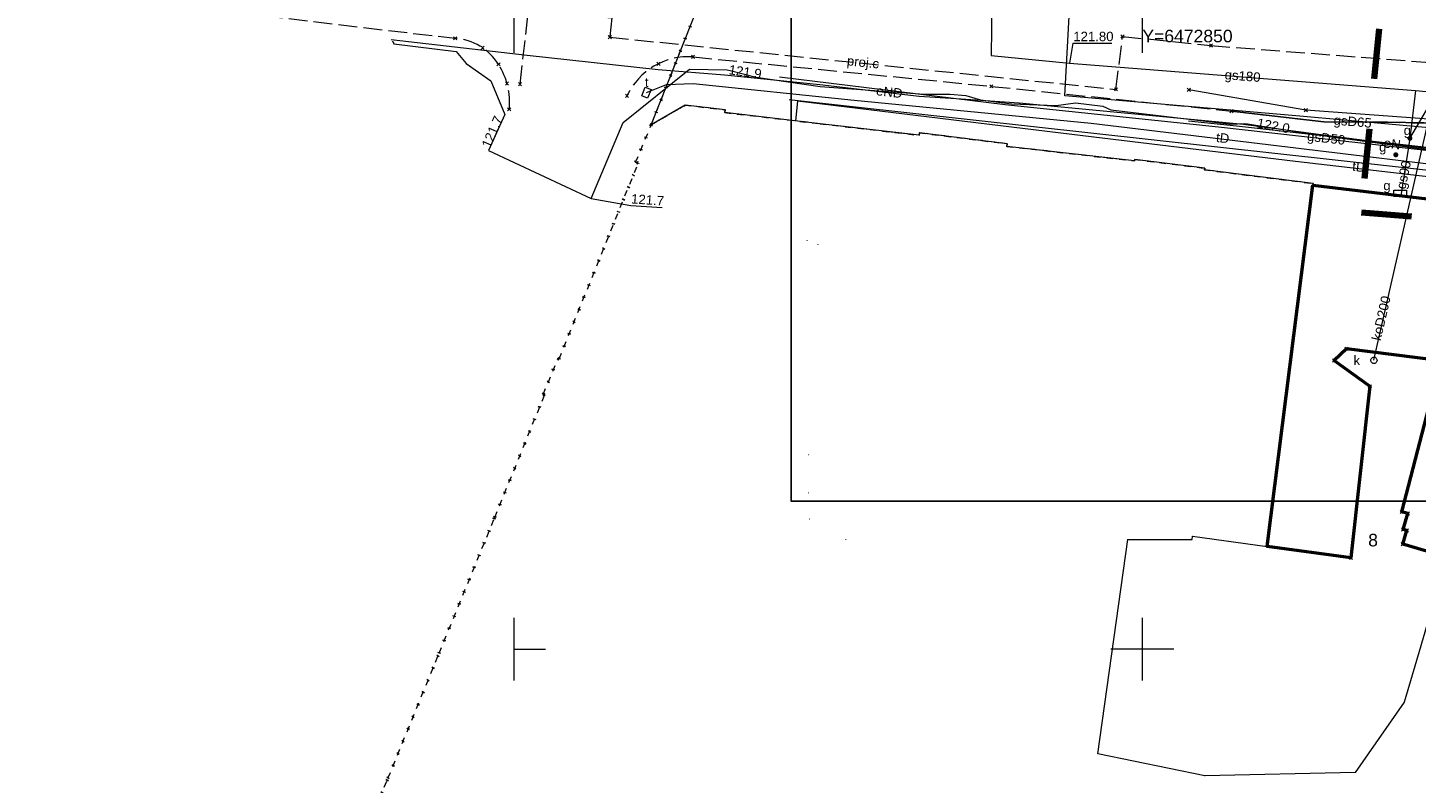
# Model space of a CAD drawing. Extents: x 6472695 to 6473494, y 5822279 to 5823456.
# Tile 5 of 51: x 6472761 to 6472872, y 5822539 to 5822599. Entities that reach past the tile are written whole.
import ezdxf
from ezdxf.enums import TextEntityAlignment as Align

# ---------------------------------------------------------------- set-up
doc = ezdxf.new("R2010")
doc.units = 0
for name, pattern in [('KROPK2', [1, 0.05, -0.95]), ('PRZER1-1', [1, 0.5, -0.5]), ('PRZER2-1', [1.5, 1, -0.5]), ('PRZER3-1', [2, 1.5, -0.5])]:
    doc.linetypes.add(name, pattern=pattern)
doc.layers.get('0').update_dxf_attribs({"linetype": 'CONTINUOUS'})
for name, color, linetype, lineweight in [('EGBU', 7, 'CONTINUOUS', 50), ('EGDE', 7, 'CONTINUOUS', 18), ('EGDE_O', 7, 'CONTINUOUS', 18), ('EGPG', 7, 'CONTINUOUS', 18), ('GESJAE', 7, 'CONTINUOUS', 50), ('GSPPRB', 7, 'CONTINUOUS', 18), ('GUPPRZ_O', 7, 'CONTINUOUS', 18), ('OTKC', 7, 'CONTINUOUS', 18), ('OTKJ', 7, 'CONTINUOUS', 18), ('OTKK', 7, 'CONTINUOUS', 25), ('Ramka sekcyjna', 7, 'CONTINUOUS', 18), ('SUPW', 7, 'CONTINUOUS', 18), ('SUPW_O', 7, 'CONTINUOUS', 18)]:
    doc.layers.add(name, color=color, linetype=linetype, lineweight=lineweight)
for name, color, linetype, lineweight, true_color in [('EGUG', 7, 'CONTINUOUS', 18, 0x008000), ('SUCP', 7, 'CONTINUOUS', 18, 0xd200d2), ('SUCP_O', 7, 'CONTINUOUS', 18, 0xd200d2), ('SUEP', 1, 'CONTINUOUS', 18, 0xff0000), ('SUEP_O', 1, 'CONTINUOUS', 18, 0xff0000), ('SUGP', 7, 'CONTINUOUS', 18, 0xbfbf00), ('SUGP_O', 7, 'CONTINUOUS', 18, 0xbfbf00), ('SUGS', 7, 'CONTINUOUS', 18, 0xbfbf00), ('SUGS_O', 7, 'CONTINUOUS', 18, 0xbfbf00), ('SUGW', 7, 'CONTINUOUS', 18, 0xbfbf00), ('SUGW_O', 7, 'CONTINUOUS', 18, 0xbfbf00), ('SUKP', 7, 'CONTINUOUS', 18, 0x803300), ('SUKP_O', 7, 'CONTINUOUS', 18, 0x803300), ('SUTP', 7, 'CONTINUOUS', 18, 0xff9100), ('SUTP_O', 7, 'CONTINUOUS', 18, 0xff9100)]:
    doc.layers.add(name, color=color, linetype=linetype, lineweight=lineweight, true_color=true_color)
doc.styles.add('Arial', font='Arial')

# ---------------------------------------------------------------- blocks, each defined once
blk = doc.blocks.new('D_GSPPRB0')
at = {"color": 0, "lineweight": 18}
for points in [[(-0.12726, -0.12726), (0.12726, 0.12726)], [(-0.12726, 0.12726), (0.12726, -0.12726)]]:
    blk.add_lwpolyline(points, dxfattribs=at)
blk = doc.blocks.new('D_GUPGZA1')
blk.add_hatch(color=0).paths.add_polyline_path([(-0.2, 0), (-0.193185, -0.051764), (-0.173205, -0.1), (-0.141421, -0.141421), (-0.1, -0.173205), (-0.051764, -0.193185), (0, -0.2), (0.051764, -0.193185), (0.1, -0.173205), (0.141421, -0.141421), (0.173205, -0.1), (0.193185, -0.051764), (0.2, 0), (0.193185, 0.051764), (0.173205, 0.1), (0.141421, 0.141421), (0.1, 0.173205), (0.051764, 0.193185), (0, 0.2), (-0.051764, 0.193185), (-0.1, 0.173205), (-0.141421, 0.141421), (-0.173205, 0.1), (-0.193185, 0.051764)])
blk = doc.blocks.new('D_GUPIWZ1_1')
at = {"color": 0}
blk.add_lwpolyline([(0, 0.25), (0.064705, 0.241481), (0.125, 0.216506), (0.176777, 0.176777), (0.216506, 0.125), (0.241481, 0.064705), (0.25, 0), (0.241481, -0.064705), (0.216506, -0.125), (0.176777, -0.176777), (0.125, -0.216506), (0.064705, -0.241481), (0, -0.25), (-0.064705, -0.241481), (-0.125, -0.216506), (-0.176777, -0.176777), (-0.216506, -0.125), (-0.241481, -0.064705), (-0.25, 0), (-0.241481, 0.064705), (-0.216506, 0.125), (-0.176777, 0.176777), (-0.125, 0.216506), (-0.064705, 0.241481)], close=True, dxfattribs=at)
blk = doc.blocks.new('D_GUPIWZ1_3')
at = {"color": 0}
blk.add_lwpolyline([(0.375, -0.25), (-0.375, -0.25), (-0.375, 0.25), (0.375, 0.25)], close=True, dxfattribs=at)
blk = doc.blocks.new('D_GEPPGD1_2')
blk.add_hatch(color=0).paths.add_polyline_path([(0, -0.045), (0.013906, -0.042798), (0.02645, -0.036406), (0.036406, -0.02645), (0.042798, -0.013906), (0.045, 0), (0.042798, 0.013906), (0.036406, 0.02645), (0.02645, 0.036406), (0.013906, 0.042798), (0, 0.045), (-0.013906, 0.042798), (-0.02645, 0.036406), (-0.036406, 0.02645), (-0.042798, 0.013906), (-0.045, 0), (-0.042798, -0.013906), (-0.036406, -0.02645), (-0.02645, -0.036406), (-0.013906, -0.042798)])
blk = doc.blocks.new('D_GUPGSG1')
at = {"color": 0}
blk.add_lwpolyline([(-0.5, -0.25), (-0.5, 0.25), (0.5, 0.25), (0.5, -0.25)], close=True, dxfattribs=at)

msp = doc.modelspace()

# ---------------------------------------------------------------- linework, layer by layer
at = {"color": 255}
msp.add_lwpolyline([(6472822.06, 5822771.79), (6473122.06, 5822771.79), (6473122.06, 5822561.79), (6472822.06, 5822561.79)], close=True, dxfattribs=at)
at = {"linetype": 'PRZER1-1', "lineweight": 211, "ltscale": 8, "elevation": 10.04}
msp.add_lwpolyline([(6472903.41, 5822616.65), (6472870.37, 5822615.35), (6472867.43, 5822584.77), (6472899.01, 5822582.35)], dxfattribs=at)
at = {"layer": 'EGBU', "linetype": 'Continuous', "lineweight": 50}
msp.add_lwpolyline([(6472863.57, 5822586.95), (6472881.1, 5822584.87), (6472878.69, 5822572.4), (6472877.56, 5822568.56), (6472874.5, 5822557.26), (6472870.73, 5822558.36), (6472871.05, 5822559.46), (6472870.76, 5822559.54), (6472871.13, 5822560.81), (6472870.64, 5822560.93), (6472873.35, 5822571.38), (6472874.56, 5822572.86), (6472873.77, 5822572.96), (6472866.25, 5822573.92), (6472865.26, 5822572.99), (6472868.1, 5822570.94), (6472866.6, 5822557.27), (6472859.94, 5822558.18)], close=True, dxfattribs=at)
at = {"layer": 'EGDE', "linetype": 'Continuous', "lineweight": 18}
msp.add_lwpolyline([(6472881.1, 5822584.87), (6472863.57, 5822586.95), (6472863.59, 5822587.09), (6472854.94, 5822588.18), (6472854.96, 5822588.31), (6472849.39, 5822589), (6472849.38, 5822588.89), (6472839.21, 5822590.05), (6472839.23, 5822590.26), (6472832.25, 5822591.13), (6472832.23, 5822590.93), (6472824.35, 5822591.85), (6472816.77, 5822592.74), (6472816.79, 5822592.96), (6472813.62, 5822593.33), (6472810.91, 5822591.76), (6472818.04, 5822609.8), (6472835.53, 5822610.22), (6472852.86, 5822610.98), (6472869.89, 5822612.25), (6472872.52, 5822612.46)], dxfattribs=at)
msp.add_lwpolyline([(6472881.1, 5822584.87), (6472878.69, 5822572.4), (6472877.56, 5822568.56), (6472874.5, 5822557.26), (6472873.31, 5822554.18), (6472872.02, 5822549.81), (6472871.12, 5822546.76), (6472870.83, 5822545.79), (6472866.93, 5822540.17), (6472854.97, 5822539.92), (6472846.46, 5822541.67), (6472848.84, 5822558.74), (6472853.95, 5822558.75), (6472854, 5822558.99), (6472859.94, 5822558.18), (6472863.57, 5822586.95)], close=True, dxfattribs=at)
at = {"layer": 'EGUG', "linetype": 'PRZER1-1', "lineweight": 18}
for points in [[(6472881.1, 5822584.87), (6472863.57, 5822586.95), (6472863.59, 5822587.09), (6472854.94, 5822588.18), (6472854.96, 5822588.31), (6472849.39, 5822589), (6472849.38, 5822588.89), (6472839.21, 5822590.05), (6472839.23, 5822590.26), (6472832.25, 5822591.13), (6472832.23, 5822590.93), (6472824.35, 5822591.85), (6472816.77, 5822592.74), (6472816.79, 5822592.96), (6472813.62, 5822593.33), (6472810.91, 5822591.76), (6472818.04, 5822609.8), (6472835.53, 5822610.22), (6472852.86, 5822610.98), (6472869.89, 5822612.25), (6472872.52, 5822612.46)], [(6472785.46, 5822528.85), (6472789.96, 5822539.72), (6472794.03, 5822549.68), (6472798.46, 5822560.5), (6472802.42, 5822570.25), (6472802.32, 5822570.29), (6472803.48, 5822573.16), (6472803.58, 5822573.12), (6472809.87, 5822588.7), (6472809.67, 5822588.78), (6472810.91, 5822591.76), (6472813.62, 5822593.33), (6472816.79, 5822592.96), (6472816.77, 5822592.74), (6472824.35, 5822591.85), (6472832.23, 5822590.93), (6472832.25, 5822591.13), (6472839.23, 5822590.26), (6472839.21, 5822590.05), (6472849.38, 5822588.89), (6472849.39, 5822589), (6472854.96, 5822588.31), (6472854.94, 5822588.18), (6472863.59, 5822587.09), (6472863.57, 5822586.95), (6472881.1, 5822584.87)]]:
    msp.add_lwpolyline(points, dxfattribs=at)
at = {"layer": 'GESJAE', "linetype": 'KROPK2', "lineweight": 50, "elevation": 10.22}
msp.add_lwpolyline([(6472785.46, 5822528.85), (6472789.96, 5822539.72), (6472794.03, 5822549.68), (6472798.46, 5822560.5), (6472802.42, 5822570.25), (6472802.32, 5822570.29), (6472803.48, 5822573.16), (6472803.58, 5822573.12), (6472809.87, 5822588.7), (6472809.67, 5822588.78), (6472810.91, 5822591.76), (6472818.04, 5822609.8), (6472835.53, 5822610.22), (6472852.86, 5822610.98), (6472869.89, 5822612.25), (6472872.52, 5822612.46)], dxfattribs=at)
at = {"layer": 'GUPPRZ_O', "linetype": 'Continuous', "lineweight": 13, "elevation": 10.8, "flags": 128}
for points in [[(6472844.22, 5822596.68), (6472844.5, 5822598.26), (6472847.58, 5822598.26)], [(6472871.29, 5822590.69), (6472874.21, 5822595.64), (6472877.29, 5822595.64)], [(6472806.13, 5822585.91), (6472809.28, 5822585.34), (6472811.79, 5822585.17)]]:
    msp.add_lwpolyline(points, dxfattribs=at)
at = {"layer": 'OTKC', "linetype": 'PRZER2-1', "lineweight": 18, "elevation": 10.18}
msp.add_lwpolyline([(6472885.22, 5822606.38, -0.000024), (6472894.96, 5822608.1)], format="xyb", dxfattribs=at)
for points in [[(6472857.1, 5822592.86), (6472864.43, 5822592.01), (6472869.5, 5822591.98), (6472875.29, 5822591.86)], [(6472881.1, 5822584.87), (6472863.57, 5822586.95)]]:
    msp.add_lwpolyline(points, dxfattribs=at)
at = {"layer": 'OTKJ', "linetype": 'PRZER3-1', "lineweight": 18, "elevation": 10.18}
for points in [[(6472737.57, 5822619.55, -0.209827), (6472736.09, 5822616.51, -0.205269), (6472732.01, 5822615.41), (6472726.59, 5822616.06), (6472716, 5822617.3), (6472701.08, 5822619.07), (6472695.21, 5822610.49), (6472727.24, 5822606.72), (6472754.25, 5822603.52), (6472784.03, 5822599.99), (6472795.31, 5822598.66, -0.24194), (6472798.75, 5822596.59, -0.168015), (6472799.61, 5822593)], [(6472808.98, 5822594.07, -0.30902), (6472814.24, 5822597.18), (6472837.98, 5822594.83), (6472857.1, 5822592.86), (6472864.43, 5822592.01), (6472869.5, 5822591.98), (6472875.29, 5822591.86)]]:
    msp.add_lwpolyline(points, format="xyb", dxfattribs=at)
at = {"layer": 'OTKK', "linetype": 'Continuous', "lineweight": 25, "elevation": 10.18}
msp.add_lwpolyline([(6472857.1, 5822592.86), (6472864.43, 5822592.01), (6472869.5, 5822591.98), (6472875.29, 5822591.86)], dxfattribs=at)
at = {"layer": 'Ramka sekcyjna', "linetype": 'Continuous', "lineweight": 18, "elevation": 100, "flags": 128}
for points in [[(6472800, 5822597.5), (6472800, 5822602.5)], [(6472850, 5822597.5), (6472850, 5822602.5)], [(6472800, 5822547.5), (6472800, 5822552.5)], [(6472850, 5822547.5), (6472850, 5822552.5)], [(6472800, 5822550), (6472802.5, 5822550)], [(6472852.5, 5822550), (6472847.5, 5822550)]]:
    msp.add_lwpolyline(points, dxfattribs=at)
at = {"layer": 'SUCP', "linetype": 'PRZER3-1', "lineweight": 18, "elevation": 10.14}
msp.add_lwpolyline([(6472800.47, 5822595), (6472801.13, 5822600.71), (6472807.77, 5822600.3), (6472807.62, 5822598.75), (6472847.9, 5822594.59), (6472848.42, 5822598.81), (6472855.46, 5822598.08), (6472892.5, 5822595.21), (6472892.88, 5822604.75), (6472898.71, 5822604.84)], dxfattribs=at)
at = {"layer": 'SUEP', "linetype": 'Continuous', "lineweight": 18, "elevation": 10.14}
for points in [[(6472918.34, 5822574.32), (6472906.91, 5822580.94), (6472906.73, 5822582.38), (6472906.58, 5822584.32), (6472905.07, 5822584.91), (6472902.02, 5822585.83), (6472897.54, 5822587.05), (6472897.06, 5822587.15), (6472893.21, 5822586.76), (6472890.34, 5822587.84), (6472884.74, 5822588.05), (6472878.62, 5822589.11), (6472877.24, 5822589.27), (6472863.41, 5822591.07), (6472858.05, 5822591.8), (6472840.2, 5822593.5), (6472835.19, 5822593.83), (6472832.24, 5822594.02), (6472824.33, 5822594.94), (6472816.75, 5822595.72), (6472811.46, 5822596.15), (6472801.04, 5822597.3), (6472790.22, 5822598.54)], [(6472790.31, 5822598.46), (6472790.43, 5822598.21), (6472795.39, 5822597.61), (6472796.19, 5822596.66), (6472798.15, 5822595.28), (6472799.25, 5822592.59), (6472797.96, 5822589.72), (6472806.13, 5822585.91), (6472808.67, 5822591.95), (6472813.95, 5822596.21), (6472816.96, 5822596.16), (6472817.2, 5822596.1), (6472819.26, 5822595.57), (6472824.36, 5822594.82), (6472832.63, 5822594.21), (6472834.7, 5822594.2), (6472835.95, 5822594.1), (6472837.11, 5822593.75), (6472839.59, 5822593.44), (6472843.13, 5822593.3), (6472844.67, 5822593.52), (6472846.86, 5822593.25), (6472847.5, 5822592.97), (6472857.06, 5822591.81), (6472858.12, 5822591.88), (6472858.37, 5822591.84), (6472863.91, 5822590.98), (6472875.85, 5822589.37)]]:
    msp.add_lwpolyline(points, dxfattribs=at)
at = {"layer": 'SUGP', "linetype": 'Continuous', "lineweight": 18, "elevation": 10.14}
for points in [[(6472892.99, 5822589.72), (6472881.62, 5822590.77), (6472873.12, 5822591.51), (6472862.53, 5822592.45), (6472843.84, 5822594.08), (6472844.36, 5822603.84)], [(6472838.03, 5822601.54), (6472837.97, 5822597.28), (6472844.21, 5822596.68), (6472871.73, 5822594.49), (6472890.15, 5822592.74)], [(6472893.71, 5822589.49), (6472882.38, 5822590.44), (6472882.24, 5822588.64), (6472856.06, 5822591.57), (6472839.08, 5822593.36), (6472821.13, 5822595.55)], [(6472871.73, 5822594.49), (6472871.29, 5822590.69)], [(6472888.26, 5822588.22), (6472857.48, 5822591.66), (6472853.67, 5822592.05)], [(6472871.29, 5822590.69), (6472870.58, 5822586.12)]]:
    msp.add_lwpolyline(points, dxfattribs=at)
at = {"layer": 'SUKP', "linetype": 'Continuous', "lineweight": 18, "elevation": 10.14}
for points in [[(6472917, 5822588.08), (6472881.62, 5822591.55), (6472872.81, 5822592.23), (6472863.01, 5822592.94), (6472853.7, 5822594.56)], [(6472868.43, 5822573.01), (6472872.81, 5822592.23)]]:
    msp.add_lwpolyline(points, dxfattribs=at)
at = {"layer": 'SUTP', "linetype": 'Continuous', "lineweight": 18, "elevation": 10.14}
for points in [[(6472810.53, 5822594.33), (6472812.13, 5822594.99), (6472814.25, 5822595.07), (6472827.05, 5822593.73), (6472845.92, 5822591.91), (6472866.84, 5822589.37), (6472876.53, 5822588.22), (6472889.64, 5822586.5), (6472901.21, 5822584.91), (6472904.08, 5822584.46), (6472904.28, 5822583.81)], [(6472905.72, 5822579.32), (6472907.9, 5822583.64), (6472904.24, 5822584.65), (6472821.9, 5822593.75)], [(6472904.28, 5822583.81), (6472900.99, 5822584.22), (6472885.55, 5822586.13), (6472862.18, 5822588.84), (6472845.26, 5822590.88), (6472822.56, 5822593.65), (6472822.39, 5822592.08)]]:
    msp.add_lwpolyline(points, dxfattribs=at)

# ---------------------------------------------------------------- block references
at = {"layer": 'EGPG', "linetype": 'Continuous', "lineweight": 18}
for p in [(6472813.62, 5822593.33), (6472816.77, 5822592.74), (6472816.79, 5822592.96), (6472810.91, 5822591.76), (6472824.35, 5822591.85), (6472832.23, 5822590.93), (6472832.25, 5822591.13), (6472839.23, 5822590.26), (6472839.21, 5822590.05), (6472809.67, 5822588.78), (6472809.87, 5822588.7), (6472849.38, 5822588.89), (6472849.39, 5822589), (6472854.94, 5822588.18), (6472854.96, 5822588.31), (6472863.57, 5822586.95), (6472863.59, 5822587.09), (6472823.31, 5822582.56), (6472824.18, 5822582.24), (6472803.48, 5822573.16), (6472803.58, 5822573.12), (6472802.32, 5822570.29), (6472802.42, 5822570.25), (6472823.44, 5822565.48), (6472823.42, 5822562.45), (6472798.46, 5822560.5), (6472823.51, 5822560.37), (6472826.4, 5822558.74), (6472848.84, 5822558.74), (6472853.95, 5822558.75), (6472854, 5822558.99), (6472859.94, 5822558.18), (6472794.03, 5822549.68), (6472871.12, 5822546.76), (6472870.83, 5822545.79), (6472846.46, 5822541.67), (6472789.96, 5822539.72), (6472854.97, 5822539.92), (6472866.93, 5822540.17)]:
    msp.add_blockref('D_GEPPGD1_2', p, dxfattribs=at)
at = {"layer": 'GSPPRB', "linetype": 'Continuous', "lineweight": 18}
for p in [(6472795.31, 5822598.66, 10.28), (6472797.5, 5822597.9, 10.28), (6472807.62, 5822598.75, 10.28), (6472848.42, 5822598.81, 10.28), (6472855.46, 5822598.08, 10.28), (6472814.24, 5822597.18, 10.28), (6472798.75, 5822596.59, 10.28), (6472811.49, 5822596.63, 10.28), (6472799.43, 5822595.06, 10.28), (6472800.47, 5822595, 10.28), (6472837.98, 5822594.83, 10.28), (6472847.9, 5822594.59, 10.28), (6472853.7, 5822594.56, 10.28), (6472808.98, 5822594.07, 10.28), (6472799.61, 5822593, 10.28), (6472857.1, 5822592.86, 10.28), (6472863.01, 5822592.94, 10.28), (6472866.25, 5822573.92, 10.28), (6472865.26, 5822572.99, 10.28), (6472868.1, 5822570.94, 10.28), (6472870.64, 5822560.93, 10.28), (6472871.13, 5822560.81, 10.28), (6472870.76, 5822559.54, 10.28), (6472871.05, 5822559.46, 10.28), (6472870.73, 5822558.36, 10.28), (6472866.6, 5822557.27, 10.28)]:
    msp.add_blockref('D_GSPPRB0', p, dxfattribs=at)
at = {"layer": 'SUGS', "linetype": 'Continuous', "lineweight": 18}
msp.add_blockref('D_GUPGSG1', (6472870.51, 5822586.31, 10.16), dxfattribs=at)
at = {"layer": 'SUGW', "linetype": 'Continuous', "lineweight": 18, "rotation": 354.3369373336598}
msp.add_blockref('D_GUPGZA1', (6472871.29, 5822590.69, 10.16), dxfattribs=at)
at = {"layer": 'SUGW', "linetype": 'Continuous', "lineweight": 18}
msp.add_blockref('D_GUPGZA1', (6472870.17, 5822589.38, 10.16), dxfattribs=at)
at = {"layer": 'SUPW', "linetype": 'Continuous', "lineweight": 18}
for name, p, rotation in [('D_GUPIWZ1_3', (6472810.53, 5822594.33, 10.18), 68.55779521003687), ('D_GUPIWZ1_1', (6472868.43, 5822573.01, 10.18), 269.9999974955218)]:
    msp.add_blockref(name, p, dxfattribs=dict(at, rotation=rotation))

# ---------------------------------------------------------------- texts
at = {"layer": 'EGDE_O', "linetype": 'Continuous', "lineweight": 0, "style": 'Arial'}
for s, p in [('Y=6472850', (6472853.59, 5822598.34, 110.8)), ('8', (6472868.36, 5822558.19, 10.8))]:
    msp.add_text(s, height=1, dxfattribs=at).set_placement(p, align=Align.CENTER)
at = {"layer": 'GUPPRZ_O', "linetype": 'Continuous', "lineweight": 0, "style": 'Arial'}
msp.add_text('121.80', height=0.75, dxfattribs=at).set_placement((6472844.5, 5822598.43, 10.8))
for s, rotation, p in [('121.9', 352.0649, (6472817.04, 5822595.8, 10.8)), ('121.7', 66.4414, (6472798.07, 5822589.86, 10.8)), ('122.0', 349.699, (6472859.07, 5822591.56, 10.8)), ('121.7', 356.0599, (6472809.29, 5822585.51, 10.8))]:
    msp.add_text(s, height=0.75, rotation=rotation, dxfattribs=at).set_placement(p)
at = {"layer": 'SUCP_O', "linetype": 'Continuous', "lineweight": 0, "style": 'Arial'}
msp.add_text('proj.c', height=0.75, rotation=354.0976, dxfattribs=at).set_placement((6472827.73, 5822596.38, 10.8), align=Align.CENTER)
at = {"layer": 'SUEP_O', "linetype": 'Continuous', "lineweight": 0, "style": 'Arial'}
for s, rotation, p in [('eND', 353.3668, (6472829.82, 5822594.01, 10.8)), ('eN', 352.328, (6472869.84, 5822589.88, 10.8))]:
    msp.add_text(s, height=0.75, rotation=rotation, dxfattribs=at).set_placement(p, align=Align.CENTER)
at = {"layer": 'SUGP_O', "linetype": 'Continuous', "lineweight": 0, "style": 'Arial'}
for s, rotation, p in [('gs180', 355.4389, (6472857.95, 5822595.29, 10.8)), ('gsD65', 355.0505, (6472866.71, 5822591.66, 10.8)), ('gsD50', 353.6259, (6472864.59, 5822590.34, 10.8)), ('gs90', 78.5171, (6472871.16, 5822587.71, 10.8))]:
    msp.add_text(s, height=0.75, rotation=rotation, dxfattribs=at).set_placement(p, align=Align.CENTER)
at = {"layer": 'SUGS_O', "linetype": 'Continuous', "lineweight": 0, "style": 'Arial'}
msp.add_text('g', height=0.75, dxfattribs=at).set_placement((6472869.76, 5822586.56, 10.8), align=Align.RIGHT)
at = {"layer": 'SUGW_O', "linetype": 'Continuous', "lineweight": 0, "style": 'Arial'}
for p in [(6472871.38, 5822590.95, 10.8), (6472869.42, 5822589.63, 10.8)]:
    msp.add_text('g', height=0.75, dxfattribs=at).set_placement(p, align=Align.RIGHT)
at = {"layer": 'SUKP_O', "linetype": 'Continuous', "lineweight": 0, "style": 'Arial'}
msp.add_text('koD200', height=0.75, rotation=77.1786, dxfattribs=at).set_placement((6472869.37, 5822576.28, 10.8), align=Align.CENTER)
at = {"layer": 'SUPW_O', "linetype": 'Continuous', "lineweight": 0, "style": 'Arial'}
for s, p in [('t', (6472810.7, 5822594.78, 10.8)), ('k', (6472867.33, 5822572.63, 10.8))]:
    msp.add_text(s, height=0.75, dxfattribs=at).set_placement(p, align=Align.RIGHT)
at = {"layer": 'SUTP_O', "linetype": 'Continuous', "lineweight": 0, "style": 'Arial'}
for rotation, p in [(353.0898, (6472856.35, 5822590.35, 10.8)), (353.241, (6472867.19, 5822588.05, 10.8))]:
    msp.add_text('tD', height=0.75, rotation=rotation, dxfattribs=at).set_placement(p, align=Align.CENTER)

doc.saveas('drawing.dxf')
